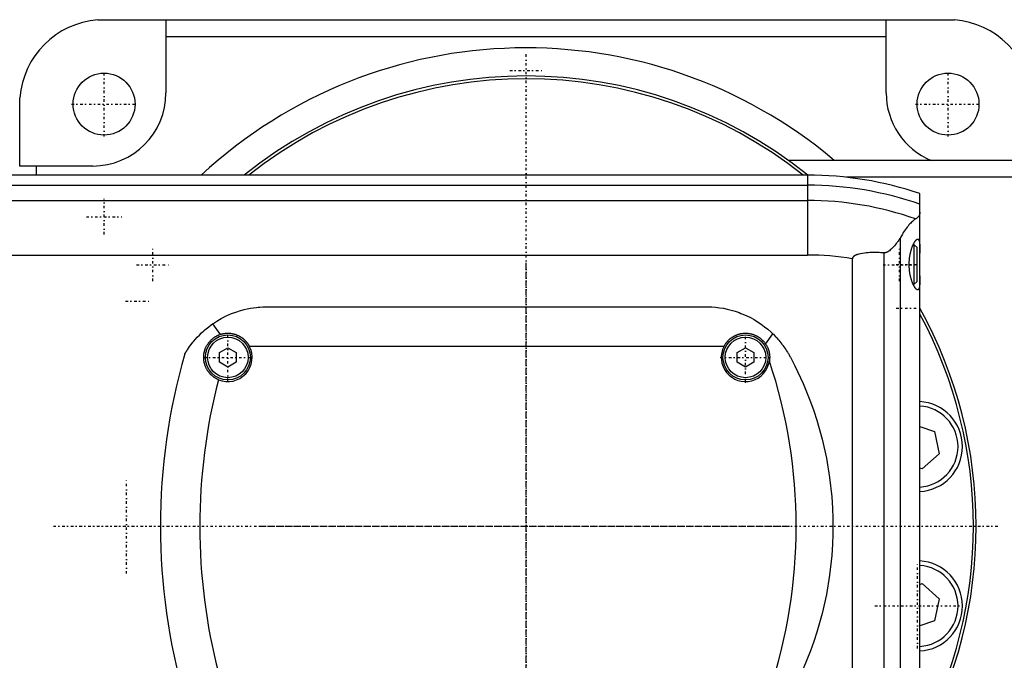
# Model space of a CAD drawing. Extents: x -702 to 174, y -90 to 90.
# Tile 8 of 9: x -90 to 85, y -24 to 90. Entities that reach past the tile are written whole.
import ezdxf

# ---------------------------------------------------------------- set-up
doc = ezdxf.new("R2010")
doc.units = 0
doc.linetypes.add('CENTER', pattern=[1.5, 0.45, -0.5, 0.05, -0.5])
doc.layers.add('AM_0', color=7, linetype='CONTINUOUS')
doc.layers.add('AM_7', color=7, linetype='CENTER')

msp = doc.modelspace()

# ---------------------------------------------------------------- linework, layer by layer
at = {"layer": 'AM_0', "color": 7, "linetype": 'CONTINUOUS'}
for p, q in [((-76.12, 89.96), (-64, 89.96)), ((-75, 90), (75, 90)), ((-64, 89.96), (-64, 77)), ((64, 89.96), (76.12, 89.96)), ((64, 77), (64, 89.96)), ((-64, 87), (64, 87)), ((-89.96, 64), (-89.96, 76.12)), ((127, 65), (46.64, 65)), ((-77, 64), (-89.96, 64)), ((-87, 62.39), (-87, 64)), ((50, 62.39), (-440, 62.39)), ((50, 62.39), (50, 48.19)), ((127, 62), (56.95, 62)), ((-440, 60.6), (50, 60.6)), ((-440, 57.89), (50, 57.89)), ((70, -59.1), (70, 59.1)), ((66.48, 51.17), (66.48, -51.17)), ((69, 50), (68.79, 50)), ((69.5, 49.5), (69, 50)), ((69, 43), (69, 50)), ((69.5, 43.5), (69.5, 49.5)), ((-440, 48.19), (50, 48.19)), ((58, -47.52), (58, 47.52)), ((63.58, 48.57), (63.58, -48.57)), ((68.79, 43), (69, 43)), ((69, 43), (69.5, 43.5)), ((-46, 39), (32, 39)), ((-55.72, 35.94), (-54.39, 34.07)), ((42.58, 32.38), (43.84, 34.2)), ((-54.5, 30.87), (-53, 31.73)), ((-53, 31.73), (-51.5, 30.87)), ((-49.19, 32), (35.19, 32)), ((37.5, 30.87), (39, 31.73)), ((39, 31.73), (40.5, 30.87)), ((-54.5, 29.13), (-54.5, 30.87)), ((-51.5, 30.87), (-51.5, 29.13)), ((37.5, 29.13), (37.5, 30.87)), ((40.5, 30.87), (40.5, 29.13)), ((-53, 28.27), (-54.5, 29.13)), ((-51.5, 29.13), (-53, 28.27)), ((39, 28.27), (37.5, 29.13)), ((40.5, 29.13), (39, 28.27)), ((70, 17.7), (72.6, 16.83)), ((72.6, 16.83), (73.41, 12.87)), ((73.41, 12.87), (70.38, 10.19)), ((70.38, 10.19), (70, 10.32)), ((70, -10.32), (70.38, -10.19)), ((70.38, -10.19), (73.41, -12.87)), ((73.41, -12.87), (72.6, -16.83)), ((72.6, -16.83), (70, -17.7))]:
    msp.add_line(p, q, dxfattribs=at)
for points in [[(-76.12, 89.96, 0), (-75.93, 89.97, 0), (-75.56, 89.99, 0), (-75.18, 90, 0), (-75, 90, 0)], [(75, 90, 0), (75.18, 90, 0), (75.56, 89.99, 0), (75.93, 89.97, 0), (76.12, 89.96, 0)], [(-90, 75, 0), (-90, 75.18, 0), (-89.99, 75.56, 0), (-89.97, 75.93, 0), (-89.96, 76.12, 0)], [(69.24, 54.6, 0), (69.18, 54.57, 0), (69.06, 54.49, 0), (68.94, 54.39, 0), (68.87, 54.34, 0), (68.8, 54.28, 0), (68.66, 54.16, 0), (68.52, 54.02, 0), (68.37, 53.87, 0), (68.21, 53.71, 0), (68.05, 53.53, 0), (67.97, 53.43, 0), (67.89, 53.34, 0), (67.72, 53.13, 0), (67.56, 52.91, 0), (67.39, 52.68, 0), (67.22, 52.44, 0), (67.05, 52.18, 0), (66.97, 52.04, 0), (66.88, 51.91, 0), (66.72, 51.62, 0), (66.55, 51.33, 0), (66.48, 51.17, 0)], [(70, 55.78, 0), (70, 55.74, 0), (69.99, 55.66, 0), (69.99, 55.58, 0), (69.98, 55.55, 0), (69.97, 55.51, 0), (69.95, 55.44, 0), (69.93, 55.37, 0), (69.9, 55.3, 0), (69.87, 55.23, 0), (69.84, 55.16, 0), (69.82, 55.13, 0), (69.79, 55.1, 0), (69.75, 55.03, 0), (69.7, 54.97, 0), (69.64, 54.91, 0), (69.58, 54.85, 0), (69.51, 54.79, 0), (69.48, 54.76, 0), (69.44, 54.73, 0), (69.37, 54.68, 0), (69.28, 54.63, 0), (69.24, 54.6, 0)], [(66.48, 51.17, 0), (66.4, 51.06, 0), (66.26, 50.84, 0), (66.11, 50.63, 0), (66.03, 50.53, 0), (65.95, 50.43, 0), (65.8, 50.23, 0), (65.65, 50.04, 0), (65.49, 49.85, 0), (65.34, 49.68, 0), (65.19, 49.52, 0), (65.11, 49.44, 0), (65.03, 49.36, 0), (64.88, 49.22, 0), (64.74, 49.09, 0), (64.58, 48.96, 0), (64.49, 48.89, 0), (64.46, 48.88, 0), (64.43, 48.86, 0), (64.42, 48.85, 0), (64.41, 48.84, 0), (64.38, 48.82, 0), (64.35, 48.8, 0), (64.32, 48.78, 0), (64.29, 48.77, 0), (64.26, 48.75, 0), (64.25, 48.74, 0), (64.24, 48.73, 0), (64.21, 48.72, 0), (64.18, 48.7, 0), (64.16, 48.7, 0), (64.15, 48.69, 0), (64.12, 48.68, 0), (64.08, 48.66, 0), (64.07, 48.66, 0), (64.05, 48.65, 0), (64.02, 48.64, 0), (63.99, 48.63, 0), (63.96, 48.62, 0), (63.93, 48.61, 0), (63.9, 48.6, 0), (63.88, 48.59, 0), (63.86, 48.59, 0), (63.83, 48.58, 0), (63.8, 48.58, 0), (63.76, 48.57, 0), (63.73, 48.57, 0), (63.7, 48.57, 0), (63.68, 48.57, 0), (63.66, 48.57, 0), (63.63, 48.57, 0), (63.6, 48.57, 0), (63.58, 48.57, 0)], [(69.59, 42, 0), (69.58, 42, 0), (69.55, 42, 0), (69.52, 42.01, 0), (69.51, 42.02, 0), (69.49, 42.02, 0), (69.46, 42.04, 0), (69.43, 42.06, 0), (69.4, 42.08, 0), (69.37, 42.1, 0), (69.33, 42.13, 0), (69.32, 42.15, 0), (69.3, 42.17, 0), (69.26, 42.2, 0), (69.23, 42.25, 0), (69.19, 42.29, 0), (69.16, 42.34, 0), (69.12, 42.39, 0), (69.1, 42.42, 0), (69.08, 42.45, 0), (69.05, 42.51, 0), (69.01, 42.57, 0), (68.99, 42.6, 0), (68.97, 42.63, 0), (68.93, 42.7, 0), (68.9, 42.77, 0), (68.88, 42.81, 0), (68.86, 42.85, 0), (68.82, 42.92, 0), (68.78, 43, 0), (68.75, 43.09, 0), (68.71, 43.17, 0), (68.68, 43.26, 0), (68.66, 43.3, 0), (68.64, 43.34, 0), (68.61, 43.43, 0), (68.58, 43.53, 0), (68.54, 43.62, 0), (68.51, 43.73, 0), (68.48, 43.83, 0), (68.46, 43.88, 0), (68.45, 43.93, 0), (68.42, 44.04, 0), (68.39, 44.16, 0), (68.36, 44.27, 0), (68.33, 44.39, 0), (68.3, 44.51, 0), (68.29, 44.57, 0), (68.28, 44.63, 0), (68.25, 44.75, 0), (68.23, 44.87, 0), (68.21, 45, 0), (68.19, 45.13, 0), (68.17, 45.26, 0), (68.16, 45.32, 0), (68.15, 45.39, 0), (68.14, 45.52, 0), (68.13, 45.65, 0), (68.12, 45.78, 0), (68.11, 45.91, 0), (68.1, 46.04, 0), (68.1, 46.11, 0), (68.09, 46.17, 0), (68.09, 46.31, 0), (68.09, 46.44, 0), (68.09, 46.5, 0), (68.09, 46.56, 0), (68.09, 46.69, 0), (68.09, 46.83, 0), (68.1, 46.89, 0), (68.1, 46.96, 0), (68.11, 47.09, 0), (68.12, 47.22, 0), (68.13, 47.35, 0), (68.14, 47.48, 0), (68.15, 47.61, 0), (68.16, 47.68, 0), (68.17, 47.74, 0), (68.19, 47.87, 0), (68.21, 48, 0), (68.23, 48.13, 0), (68.25, 48.25, 0), (68.28, 48.37, 0), (68.29, 48.43, 0), (68.3, 48.49, 0), (68.33, 48.61, 0), (68.36, 48.73, 0), (68.39, 48.84, 0), (68.42, 48.96, 0), (68.45, 49.07, 0), (68.46, 49.12, 0), (68.48, 49.17, 0), (68.51, 49.27, 0), (68.54, 49.38, 0), (68.58, 49.47, 0), (68.61, 49.57, 0), (68.64, 49.66, 0), (68.66, 49.7, 0), (68.68, 49.74, 0), (68.71, 49.83, 0), (68.75, 49.91, 0), (68.78, 50, 0), (68.82, 50.08, 0), (68.86, 50.15, 0), (68.88, 50.19, 0), (68.9, 50.23, 0), (68.93, 50.3, 0), (68.97, 50.37, 0), (68.99, 50.4, 0), (69.01, 50.43, 0), (69.05, 50.49, 0), (69.08, 50.55, 0), (69.1, 50.58, 0), (69.12, 50.61, 0), (69.16, 50.66, 0), (69.19, 50.71, 0), (69.23, 50.75, 0), (69.26, 50.8, 0), (69.3, 50.83, 0), (69.32, 50.85, 0), (69.33, 50.87, 0), (69.37, 50.9, 0), (69.4, 50.92, 0), (69.43, 50.94, 0), (69.46, 50.96, 0), (69.49, 50.98, 0), (69.51, 50.98, 0), (69.52, 50.99, 0), (69.55, 51, 0), (69.58, 51, 0), (69.59, 51, 0)], [(69.59, 51, 0), (69.62, 51, 0), (69.67, 50.98, 0), (69.72, 50.95, 0), (69.74, 50.93, 0), (69.76, 50.9, 0), (69.8, 50.83, 0), (69.84, 50.75, 0), (69.87, 50.65, 0), (69.9, 50.53, 0), (69.92, 50.4, 0), (69.93, 50.32, 0), (69.94, 50.25, 0), (69.96, 50.08, 0), (69.97, 49.91, 0), (69.98, 49.73, 0), (69.99, 49.53, 0), (69.99, 49.33, 0), (70, 49.22, 0), (70, 49.1, 0), (70, 48.87, 0), (70, 48.62, 0), (70, 48.5, 0)], [(63.58, 48.57, 0), (63.41, 48.58, 0), (63.07, 48.6, 0), (62.74, 48.62, 0), (62.57, 48.62, 0), (62.4, 48.63, 0), (62.07, 48.63, 0), (61.74, 48.63, 0), (61.42, 48.63, 0), (61.1, 48.62, 0), (60.78, 48.6, 0), (60.62, 48.58, 0), (60.46, 48.57, 0), (60.14, 48.54, 0), (59.8, 48.49, 0), (59.46, 48.43, 0), (59.13, 48.35, 0), (58.95, 48.3, 0), (58.9, 48.28, 0), (58.85, 48.27, 0), (58.82, 48.26, 0), (58.8, 48.25, 0), (58.75, 48.23, 0), (58.69, 48.21, 0), (58.67, 48.2, 0), (58.64, 48.19, 0), (58.59, 48.16, 0), (58.54, 48.14, 0), (58.51, 48.13, 0), (58.49, 48.11, 0), (58.44, 48.09, 0), (58.39, 48.06, 0), (58.34, 48.03, 0), (58.3, 48, 0), (58.25, 47.97, 0), (58.23, 47.95, 0), (58.21, 47.93, 0), (58.19, 47.91, 0), (58.18, 47.9, 0), (58.17, 47.9, 0), (58.17, 47.89, 0), (58.17, 47.89, 0), (58.16, 47.88, 0), (58.15, 47.88, 0), (58.15, 47.87, 0), (58.14, 47.86, 0), (58.13, 47.86, 0), (58.13, 47.85, 0), (58.13, 47.85, 0), (58.12, 47.84, 0), (58.12, 47.83, 0), (58.11, 47.83, 0), (58.11, 47.82, 0), (58.1, 47.81, 0), (58.1, 47.81, 0), (58.09, 47.81, 0), (58.09, 47.8, 0), (58.08, 47.79, 0), (58.08, 47.78, 0), (58.07, 47.78, 0), (58.07, 47.77, 0), (58.07, 47.76, 0), (58.07, 47.76, 0), (58.06, 47.75, 0), (58.06, 47.74, 0), (58.05, 47.73, 0), (58.05, 47.73, 0), (58.04, 47.72, 0), (58.04, 47.71, 0), (58.04, 47.71, 0), (58.04, 47.7, 0), (58.03, 47.69, 0), (58.03, 47.69, 0), (58.03, 47.68, 0), (58.03, 47.67, 0), (58.02, 47.67, 0), (58.02, 47.66, 0), (58.02, 47.66, 0), (58.02, 47.65, 0), (58.02, 47.64, 0), (58.01, 47.63, 0), (58.01, 47.62, 0), (58.01, 47.61, 0), (58.01, 47.61, 0), (58.01, 47.6, 0), (58.01, 47.59, 0), (58, 47.58, 0), (58, 47.57, 0), (58, 47.57, 0), (58, 47.56, 0), (58, 47.55, 0), (58, 47.55, 0), (58, 47.54, 0), (58, 47.53, 0), (58, 47.52, 0)], [(70, 44.5, 0), (70, 44.38, 0), (70, 44.13, 0), (70, 43.9, 0), (70, 43.78, 0), (69.99, 43.67, 0), (69.99, 43.47, 0), (69.98, 43.27, 0), (69.97, 43.09, 0), (69.96, 42.92, 0), (69.94, 42.75, 0), (69.93, 42.68, 0), (69.92, 42.6, 0), (69.9, 42.47, 0), (69.87, 42.35, 0), (69.84, 42.25, 0), (69.8, 42.17, 0), (69.76, 42.1, 0), (69.74, 42.07, 0), (69.72, 42.05, 0), (69.67, 42.02, 0), (69.62, 42, 0), (69.59, 42, 0)], [(-55.72, 35.94, 0), (-55.48, 36.11, 0), (-54.98, 36.44, 0), (-54.46, 36.74, 0), (-54.2, 36.89, 0), (-53.94, 37.03, 0), (-53.41, 37.3, 0), (-52.88, 37.55, 0), (-52.33, 37.78, 0), (-51.78, 37.99, 0), (-51.23, 38.18, 0), (-50.95, 38.26, 0), (-50.68, 38.34, 0), (-50.12, 38.49, 0), (-49.56, 38.62, 0), (-49, 38.73, 0), (-48.45, 38.82, 0), (-47.89, 38.89, 0), (-47.62, 38.92, 0), (-47.34, 38.95, 0), (-46.8, 38.98, 0), (-46.27, 39, 0), (-46, 39, 0)], [(32, 39, 0), (32.33, 39, 0), (33, 38.97, 0), (33.69, 38.92, 0), (34.03, 38.88, 0), (34.38, 38.83, 0), (35.07, 38.72, 0), (35.77, 38.58, 0), (36.46, 38.4, 0), (37.16, 38.2, 0), (37.85, 37.96, 0), (38.19, 37.83, 0), (38.53, 37.7, 0), (39.21, 37.4, 0), (39.87, 37.07, 0), (40.52, 36.71, 0), (41.16, 36.32, 0), (41.78, 35.91, 0), (42.08, 35.69, 0), (42.38, 35.46, 0), (42.96, 34.99, 0), (43.55, 34.48, 0), (43.84, 34.2, 0)], [(-60.65, 30.62, 0), (-60.65, 30.62, 0), (-60.65, 30.62, 0), (-60.65, 30.63, 0), (-60.64, 30.63, 0), (-60.64, 30.64, 0), (-60.64, 30.65, 0), (-60.63, 30.66, 0), (-60.62, 30.68, 0), (-60.61, 30.7, 0), (-60.59, 30.72, 0), (-60.59, 30.73, 0), (-60.58, 30.74, 0), (-60.57, 30.76, 0), (-60.55, 30.79, 0), (-60.53, 30.82, 0), (-60.52, 30.85, 0), (-60.5, 30.88, 0), (-60.49, 30.9, 0), (-60.48, 30.91, 0), (-60.45, 30.95, 0), (-60.43, 30.98, 0), (-60.42, 31, 0), (-60.41, 31.02, 0), (-60.39, 31.06, 0), (-60.36, 31.09, 0), (-60.35, 31.11, 0), (-60.34, 31.13, 0), (-60.31, 31.17, 0), (-60.29, 31.21, 0), (-60.26, 31.26, 0), (-60.23, 31.3, 0), (-60.2, 31.34, 0), (-60.19, 31.36, 0), (-60.17, 31.39, 0), (-60.14, 31.43, 0), (-60.11, 31.48, 0), (-60.01, 31.64, 0), (-59.81, 31.91, 0), (-59.59, 32.21, 0), (-59.35, 32.53, 0), (-59.21, 32.7, 0), (-59.07, 32.87, 0), (-58.77, 33.22, 0), (-58.43, 33.59, 0), (-58.07, 33.97, 0), (-57.69, 34.35, 0), (-57.28, 34.72, 0), (-57.07, 34.9, 0), (-56.86, 35.08, 0), (-56.41, 35.44, 0), (-55.96, 35.78, 0), (-55.72, 35.94, 0)], [(-54.66, 26.03, 0), (-54.7, 26.05, 0), (-54.79, 26.09, 0), (-54.88, 26.13, 0), (-54.92, 26.15, 0), (-54.97, 26.18, 0), (-55.05, 26.22, 0), (-55.14, 26.27, 0), (-55.22, 26.32, 0), (-55.31, 26.37, 0), (-55.39, 26.42, 0), (-55.43, 26.45, 0), (-55.47, 26.48, 0), (-55.55, 26.54, 0), (-55.63, 26.59, 0), (-55.7, 26.66, 0), (-55.78, 26.72, 0), (-55.85, 26.78, 0), (-55.89, 26.81, 0), (-55.92, 26.84, 0), (-55.99, 26.91, 0), (-56.06, 26.98, 0), (-56.09, 27.01, 0), (-56.13, 27.05, 0), (-56.19, 27.12, 0), (-56.26, 27.19, 0), (-56.29, 27.23, 0), (-56.32, 27.26, 0), (-56.38, 27.34, 0), (-56.44, 27.41, 0), (-56.49, 27.49, 0), (-56.55, 27.57, 0), (-56.6, 27.65, 0), (-56.63, 27.69, 0), (-56.65, 27.73, 0), (-56.7, 27.81, 0), (-56.75, 27.89, 0), (-56.79, 27.98, 0), (-56.84, 28.06, 0), (-56.88, 28.14, 0), (-56.9, 28.19, 0), (-56.92, 28.23, 0), (-56.96, 28.32, 0), (-56.99, 28.41, 0), (-57.03, 28.49, 0), (-57.06, 28.58, 0), (-57.09, 28.67, 0), (-57.1, 28.72, 0), (-57.12, 28.76, 0), (-57.15, 28.86, 0), (-57.17, 28.95, 0), (-57.19, 29.04, 0), (-57.21, 29.13, 0), (-57.23, 29.23, 0), (-57.24, 29.27, 0), (-57.25, 29.32, 0), (-57.26, 29.42, 0), (-57.27, 29.51, 0), (-57.28, 29.61, 0), (-57.29, 29.7, 0), (-57.3, 29.8, 0), (-57.3, 29.85, 0), (-57.3, 29.89, 0), (-57.3, 29.99, 0), (-57.3, 30.09, 0), (-57.3, 30.14, 0), (-57.3, 30.18, 0), (-57.29, 30.28, 0), (-57.28, 30.38, 0), (-57.28, 30.43, 0), (-57.27, 30.48, 0), (-57.26, 30.57, 0), (-57.25, 30.67, 0), (-57.23, 30.77, 0), (-57.21, 30.86, 0), (-57.19, 30.96, 0), (-57.18, 31.01, 0), (-57.17, 31.05, 0), (-57.14, 31.15, 0), (-57.12, 31.24, 0), (-57.09, 31.33, 0), (-57.06, 31.43, 0), (-57.02, 31.52, 0), (-57.01, 31.56, 0), (-56.99, 31.61, 0), (-56.95, 31.7, 0), (-56.91, 31.79, 0), (-56.87, 31.87, 0), (-56.83, 31.96, 0), (-56.78, 32.05, 0), (-56.76, 32.09, 0), (-56.73, 32.13, 0), (-56.68, 32.22, 0), (-56.63, 32.3, 0), (-56.58, 32.38, 0), (-56.53, 32.46, 0), (-56.47, 32.54, 0), (-56.44, 32.58, 0), (-56.41, 32.62, 0), (-56.35, 32.69, 0), (-56.29, 32.77, 0), (-56.23, 32.84, 0), (-56.17, 32.91, 0), (-56.1, 32.98, 0), (-56.07, 33.01, 0), (-56.03, 33.05, 0), (-55.97, 33.11, 0), (-55.9, 33.18, 0), (-55.86, 33.21, 0), (-55.82, 33.24, 0), (-55.75, 33.3, 0), (-55.68, 33.36, 0), (-55.64, 33.39, 0), (-55.6, 33.42, 0), (-55.53, 33.48, 0), (-55.45, 33.53, 0), (-55.37, 33.59, 0), (-55.29, 33.64, 0), (-55.21, 33.69, 0), (-55.17, 33.71, 0), (-55.13, 33.74, 0), (-55.05, 33.78, 0), (-54.96, 33.83, 0), (-54.88, 33.87, 0), (-54.79, 33.91, 0), (-54.7, 33.95, 0), (-54.66, 33.97, 0), (-54.62, 33.99, 0), (-54.53, 34.02, 0), (-54.44, 34.05, 0), (-54.39, 34.07, 0)], [(-54.39, 34.07, 0), (-54.36, 34.08, 0), (-54.31, 34.1, 0), (-54.26, 34.11, 0), (-54.23, 34.12, 0), (-54.2, 34.13, 0), (-54.15, 34.14, 0), (-54.09, 34.16, 0), (-54.03, 34.17, 0), (-53.98, 34.19, 0), (-53.92, 34.2, 0), (-53.9, 34.21, 0), (-53.87, 34.21, 0), (-53.81, 34.22, 0), (-53.76, 34.23, 0), (-53.7, 34.24, 0), (-53.64, 34.25, 0), (-53.59, 34.26, 0), (-53.56, 34.26, 0), (-53.53, 34.27, 0), (-53.48, 34.27, 0), (-53.42, 34.28, 0), (-53.39, 34.28, 0), (-53.37, 34.28, 0), (-53.31, 34.29, 0), (-53.25, 34.29, 0), (-53.23, 34.29, 0), (-53.2, 34.3, 0), (-53.14, 34.3, 0), (-53.09, 34.3, 0), (-53.03, 34.3, 0), (-52.98, 34.3, 0), (-52.92, 34.3, 0), (-52.9, 34.3, 0), (-52.87, 34.3, 0), (-52.81, 34.3, 0), (-52.76, 34.29, 0), (-52.7, 34.29, 0), (-52.65, 34.29, 0), (-52.59, 34.28, 0), (-52.57, 34.28, 0), (-52.54, 34.28, 0), (-52.48, 34.27, 0), (-52.43, 34.26, 0), (-52.37, 34.25, 0), (-52.31, 34.24, 0), (-52.26, 34.24, 0), (-52.23, 34.23, 0), (-52.2, 34.23, 0), (-52.15, 34.21, 0), (-52.09, 34.2, 0), (-52.04, 34.19, 0), (-51.98, 34.18, 0), (-51.92, 34.16, 0), (-51.9, 34.16, 0), (-51.87, 34.15, 0), (-51.81, 34.13, 0), (-51.76, 34.12, 0), (-51.7, 34.1, 0), (-51.65, 34.08, 0), (-51.6, 34.06, 0), (-51.57, 34.05, 0), (-51.54, 34.04, 0), (-51.49, 34.03, 0), (-51.43, 34, 0), (-51.41, 33.99, 0), (-51.38, 33.98, 0), (-51.33, 33.96, 0), (-51.27, 33.94, 0), (-51.25, 33.93, 0), (-51.22, 33.92, 0), (-51.17, 33.89, 0), (-51.12, 33.87, 0), (-51.07, 33.84, 0), (-51.02, 33.81, 0), (-50.97, 33.79, 0), (-50.94, 33.77, 0), (-50.92, 33.76, 0), (-50.87, 33.73, 0), (-50.82, 33.7, 0), (-50.77, 33.67, 0), (-50.72, 33.64, 0), (-50.67, 33.61, 0), (-50.65, 33.6, 0), (-50.62, 33.58, 0), (-50.58, 33.55, 0), (-50.53, 33.52, 0), (-50.48, 33.49, 0), (-50.44, 33.45, 0), (-50.39, 33.42, 0), (-50.37, 33.4, 0), (-50.35, 33.39, 0), (-50.3, 33.35, 0), (-50.26, 33.32, 0), (-50.22, 33.28, 0), (-50.18, 33.24, 0), (-50.14, 33.21, 0), (-50.11, 33.19, 0), (-50.09, 33.17, 0), (-50.05, 33.13, 0), (-50.01, 33.09, 0), (-49.98, 33.06, 0), (-49.94, 33.02, 0), (-49.9, 32.98, 0), (-49.88, 32.96, 0), (-49.86, 32.94, 0), (-49.82, 32.9, 0), (-49.79, 32.86, 0), (-49.77, 32.84, 0), (-49.75, 32.82, 0), (-49.72, 32.77, 0), (-49.68, 32.73, 0), (-49.66, 32.71, 0), (-49.64, 32.69, 0), (-49.61, 32.64, 0), (-49.58, 32.6, 0), (-49.54, 32.55, 0), (-49.51, 32.51, 0), (-49.48, 32.46, 0), (-49.46, 32.44, 0), (-49.44, 32.42, 0), (-49.41, 32.37, 0), (-49.38, 32.32, 0), (-49.35, 32.27, 0), (-49.32, 32.22, 0), (-49.29, 32.18, 0), (-49.28, 32.15, 0), (-49.26, 32.13, 0), (-49.23, 32.08, 0), (-49.21, 32.03, 0), (-49.19, 32, 0)], [(35.19, 32, 0), (35.21, 32.04, 0), (35.25, 32.11, 0), (35.3, 32.18, 0), (35.32, 32.22, 0), (35.34, 32.25, 0), (35.38, 32.33, 0), (35.43, 32.4, 0), (35.48, 32.46, 0), (35.52, 32.53, 0), (35.57, 32.6, 0), (35.6, 32.63, 0), (35.62, 32.66, 0), (35.67, 32.73, 0), (35.73, 32.79, 0), (35.78, 32.85, 0), (35.83, 32.91, 0), (35.89, 32.97, 0), (35.92, 33, 0), (35.94, 33.03, 0), (36, 33.08, 0), (36.06, 33.14, 0), (36.09, 33.16, 0), (36.12, 33.19, 0), (36.18, 33.25, 0), (36.24, 33.3, 0), (36.27, 33.32, 0), (36.3, 33.35, 0), (36.37, 33.4, 0), (36.43, 33.45, 0), (36.5, 33.5, 0), (36.57, 33.55, 0), (36.64, 33.59, 0), (36.67, 33.62, 0), (36.71, 33.64, 0), (36.78, 33.68, 0), (36.85, 33.72, 0), (36.92, 33.77, 0), (37, 33.8, 0), (37.07, 33.84, 0), (37.11, 33.86, 0), (37.15, 33.88, 0), (37.22, 33.92, 0), (37.3, 33.95, 0), (37.38, 33.98, 0), (37.46, 34.01, 0), (37.53, 34.04, 0), (37.57, 34.06, 0), (37.61, 34.07, 0), (37.69, 34.1, 0), (37.77, 34.12, 0), (37.85, 34.14, 0), (37.93, 34.17, 0), (38.02, 34.19, 0), (38.06, 34.2, 0), (38.1, 34.2, 0), (38.18, 34.22, 0), (38.26, 34.24, 0), (38.34, 34.25, 0), (38.42, 34.26, 0), (38.51, 34.27, 0), (38.55, 34.28, 0), (38.59, 34.28, 0), (38.67, 34.29, 0), (38.75, 34.29, 0), (38.79, 34.29, 0), (38.83, 34.3, 0), (38.91, 34.3, 0), (38.99, 34.3, 0), (39.03, 34.3, 0), (39.07, 34.3, 0), (39.15, 34.3, 0), (39.23, 34.29, 0), (39.31, 34.29, 0), (39.39, 34.28, 0), (39.48, 34.27, 0), (39.52, 34.27, 0), (39.56, 34.26, 0), (39.64, 34.25, 0), (39.72, 34.24, 0), (39.8, 34.22, 0), (39.88, 34.21, 0), (39.97, 34.19, 0), (40.01, 34.18, 0), (40.05, 34.17, 0), (40.13, 34.15, 0), (40.21, 34.13, 0), (40.29, 34.1, 0), (40.37, 34.08, 0), (40.45, 34.05, 0), (40.49, 34.03, 0), (40.53, 34.02, 0), (40.61, 33.99, 0), (40.68, 33.96, 0), (40.76, 33.92, 0), (40.84, 33.89, 0), (40.91, 33.85, 0), (40.95, 33.83, 0), (40.99, 33.81, 0), (41.06, 33.77, 0), (41.13, 33.73, 0), (41.21, 33.69, 0), (41.28, 33.65, 0), (41.35, 33.6, 0), (41.38, 33.58, 0), (41.42, 33.56, 0), (41.48, 33.51, 0), (41.55, 33.46, 0), (41.58, 33.44, 0), (41.62, 33.41, 0), (41.68, 33.36, 0), (41.75, 33.31, 0), (41.78, 33.28, 0), (41.81, 33.26, 0), (41.87, 33.2, 0), (41.93, 33.15, 0), (41.99, 33.09, 0), (42.04, 33.04, 0), (42.1, 32.98, 0), (42.13, 32.95, 0), (42.15, 32.92, 0), (42.21, 32.86, 0), (42.26, 32.8, 0), (42.31, 32.74, 0), (42.36, 32.68, 0), (42.42, 32.61, 0), (42.44, 32.58, 0), (42.46, 32.55, 0), (42.51, 32.48, 0), (42.56, 32.41, 0), (42.58, 32.38, 0)], [(43.84, 34.2, 0), (43.95, 34.1, 0), (44.15, 33.89, 0), (44.35, 33.68, 0), (44.45, 33.58, 0), (44.55, 33.47, 0), (44.74, 33.26, 0), (44.93, 33.04, 0), (45.12, 32.82, 0), (45.3, 32.59, 0), (45.48, 32.36, 0), (45.57, 32.25, 0), (45.65, 32.13, 0), (45.82, 31.9, 0), (45.99, 31.66, 0), (46.15, 31.42, 0), (46.31, 31.17, 0), (46.47, 30.93, 0), (46.54, 30.8, 0), (46.62, 30.68, 0), (46.76, 30.43, 0), (46.91, 30.17, 0), (46.98, 30.04, 0)], [(42.58, 32.38, 0), (42.63, 32.3, 0), (42.72, 32.15, 0), (42.81, 32, 0), (42.85, 31.92, 0), (42.89, 31.84, 0), (42.96, 31.68, 0), (43.03, 31.51, 0), (43.08, 31.35, 0), (43.14, 31.18, 0), (43.18, 31.01, 0), (43.2, 30.92, 0), (43.22, 30.84, 0), (43.25, 30.66, 0), (43.27, 30.49, 0), (43.29, 30.31, 0), (43.3, 30.13, 0), (43.3, 29.96, 0), (43.3, 29.87, 0), (43.29, 29.78, 0), (43.28, 29.61, 0), (43.26, 29.43, 0), (43.25, 29.34, 0)], [(46.98, 30.04, 0), (47.78, 28.5, 0), (49.26, 25.34, 0), (50.56, 22.12, 0), (51.14, 20.48, 0), (51.68, 18.83, 0), (52.61, 15.49, 0), (53.37, 12.11, 0), (53.94, 8.69, 0), (54.32, 5.23, 0), (54.45, 3.2, 0), (54.48, 2.63, 0), (54.5, 2.05, 0), (54.51, 1.76, 0), (54.52, 1.47, 0), (54.53, 0.89, 0), (54.53, 0.31, 0), (54.53, 0.02, 0), (54.53, -0.27, 0), (54.53, -0.86, 0), (54.52, -1.44, 0), (54.51, -1.73, 0), (54.5, -2.02, 0), (54.48, -2.6, 0), (54.45, -3.18, 0), (54.32, -5.21, 0), (53.94, -8.67, 0), (53.37, -12.1, 0), (52.62, -15.49, 0), (51.68, -18.83, 0), (51.14, -20.48, 0), (50.56, -22.12, 0), (49.26, -25.35, 0)]]:
    msp.add_polyline3d(points, dxfattribs=at)
for centre, radius in [((-75, 75), 5.5), ((75, 75), 5.5), ((-53, 30), 4), ((-53, 30), 3.6), ((39, 30), 4), ((39, 30), 3.6)]:
    msp.add_circle(centre, radius, dxfattribs=at)
for centre, radius, start, end in [((-75, 75), 15, 94.2866, 175.7134), ((75, 75), 15, 4.2866, 85.7134), ((0, 0), 85, 49.8808, 132.7792), ((0, 0), 80, 51.2468, 128.7532), ((0, 0), 79.5, 51.698, 128.302), ((-77, 77), 13, 270, 0), ((77, 77), 13, 180, 247.3801), ((50, 0), 62.39, 71.3023, 90), ((50, 0), 60.6, 70.7279, 90), ((50, 0), 57.89, 70.5884, 90), ((50, 0), 48.19, 80.4445, 90), ((0, 0), 80, 331.045, 28.955), ((0, 0), 79.5, 331.7031, 28.2969), ((-53, 30), 4.3, 247.3468, 27.7177), ((39, 30), 4.3, 152.2823, 351.2132), ((45, 0), 110, 163.8371, 196.1629), ((-45, 0), 93, 341.6079, 18.3921), ((45, 0), 103, 165.3606, 194.6394), ((69.57, 14.16), 8, 273.0478, 86.9522), ((69.57, 14.16), 7.2, 273.3868, 86.6132), ((69.57, -14.16), 8, 273.0478, 86.9522), ((69.57, -14.16), 7.2, 273.3868, 86.6132)]:
    msp.add_arc(centre, radius, start, end, dxfattribs=at)
at = {"layer": 'AM_7', "color": 4, "linetype": 'CENTER'}
for p, q in [((0, -84), (0, 84)), ((-75, 69.22), (-75, 80.78)), ((-2.89, 81), (2.89, 81)), ((75, 69.22), (75, 80.78)), ((-80.78, 75), (-69.22, 75)), ((69.22, 75), (80.78, 75)), ((-75, 51.85), (-75, 58.15)), ((-78.15, 55), (-71.85, 55)), ((-66.35, 43.57), (-66.35, 49.35)), ((66.35, 43.57), (66.35, 49.35)), ((0, -47.25), (0, 47.25)), ((-69.24, 46.46), (-63.46, 46.46)), ((63.46, 46.46), (69.24, 46.46)), ((65.8, 46.5), (70.2, 46.5)), ((-71.2, 40), (-66.8, 40)), ((65.8, 38.75), (70.2, 38.75)), ((-53, 25.8), (-53, 34.2)), ((39, 25.48), (39, 34.52)), ((-57.2, 30), (-48.8, 30)), ((34.49, 30), (43.52, 30)), ((-71, -8.4), (-71, 8.4)), ((-79.4, 0), (-62.6, 0)), ((-84, 0), (84, 0)), ((-47.25, 0), (47.25, 0)), ((69.57, -21.72), (69.57, -6.6)), ((62.01, -14.16), (77.13, -14.16))]:
    msp.add_line(p, q, dxfattribs=at)

doc.saveas('drawing.dxf')
